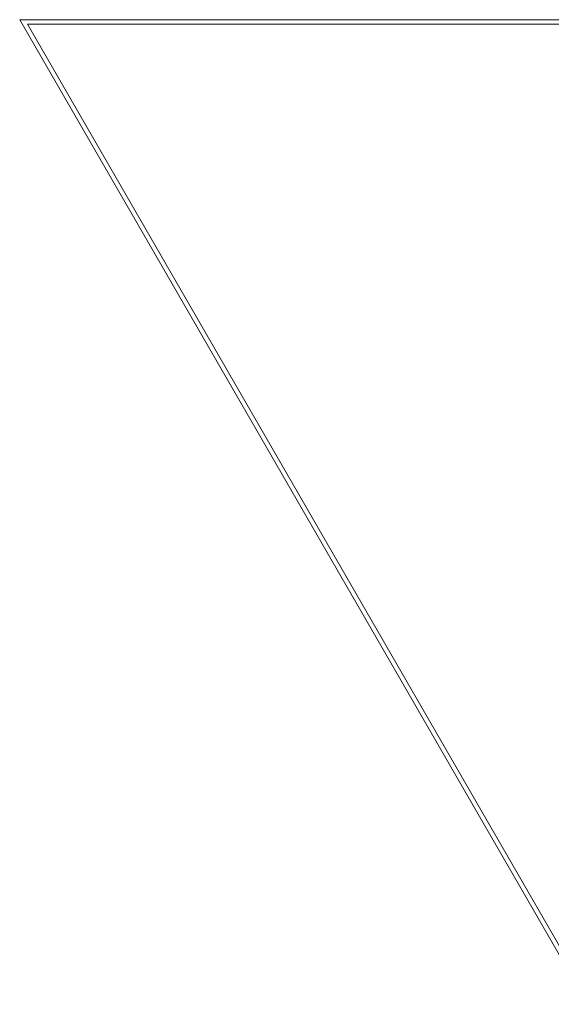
# Model space of a CAD drawing. Header units: inches. Extents: x 2.5 to 62, y 14.4 to 40.2.
# Tile 1 of 6: x 2.5 to 16.4, y 14.4 to 40.2. Entities that reach past the tile are written whole.
import ezdxf

# ---------------------------------------------------------------- set-up
doc = ezdxf.new("R2010")
doc.units = ezdxf.units.IN
doc.header["$MEASUREMENT"] = 0
doc.linetypes.add('SLD-Solid', pattern=[0])

msp = doc.modelspace()

# ---------------------------------------------------------------- linework, layer by layer
at = {"color": 7, "linetype": 'SLD-Solid', "lineweight": 15}
for p, q in [((17.341, 14.416), (2.466, 40.181)), ((2.466, 40.181), (61.966, 40.181)), ((2.67, 40.063), (61.761, 40.063)), ((17.409, 14.535), (2.67, 40.063)), ((2.67, 40.063), (17.409, 14.535)), ((61.761, 40.063), (2.67, 40.063))]:
    msp.add_line(p, q, dxfattribs=at)

doc.saveas('drawing.dxf')
